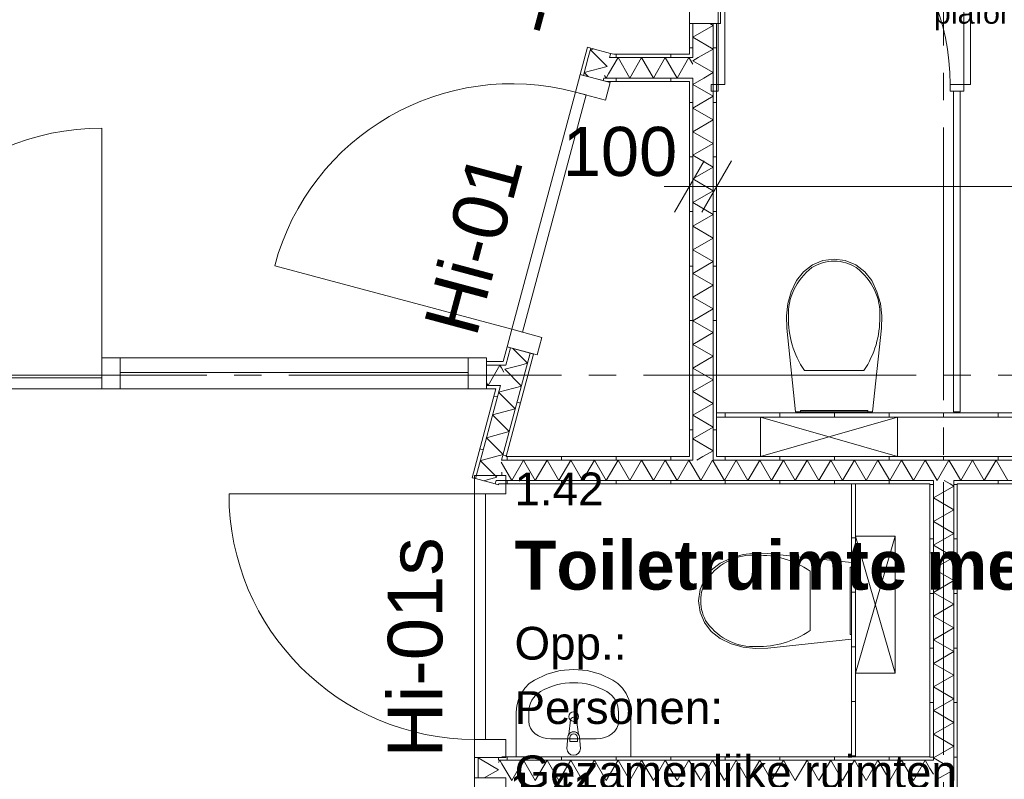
# Model space of a CAD drawing. Header units: millimetres. Extents: x 10 to 584, y 10 to 831.
# Tile 37 of 61: x 188 to 224, y 604 to 632. Entities that reach past the tile are written whole.
import ezdxf
from ezdxf.xclip import XClip

# ---------------------------------------------------------------- set-up
doc = ezdxf.new("R2010")
doc.units = ezdxf.units.MM
doc.header["$MEASUREMENT"] = 0
doc.header["$XCLIPFRAME"] = 0
doc.linetypes.add('B0204', pattern=[13, 10, -1, 1, -1])
for name, color, linetype in [('21 Buitenwanden', 7, 'Continuous'), ('22 NC Binnenwanden', 7, 'Continuous'), ('22 NC Binnenwanden Deuren', 7, 'Continuous'), ('22 NC Binnenwanden Deurlabels', 7, 'Continuous'), ('22 NC Binnenwanden Doorsnede-arcering', 7, 'Continuous'), ('22 NC Binnenwanden Laagscheidingslijnen', 7, 'Continuous'), ('74 Sanitair', 7, 'Continuous'), ('A Stramien', 7, 'Continuous'), ('Info Algemeen', 7, 'Continuous'), ('Maatvoering 1_ 50_100', 7, 'Continuous'), ('Z Ruimtefuncties', 7, 'Continuous')]:
    doc.layers.add(name, color=color, linetype=linetype)
doc.styles.add('GENERATED_STYLE_1', font='txt')
doc.styles.add('GENERATED_STYLE_3', font='txt')
pattern_1 = [(90, (78, 259.1879), (-2, 0), [])]
pattern_2 = [(180, (78, 259.1879), (0, 2), [])]
pattern_3 = [(1e-14, (78, 259.1879), (0, 2), [])]
pattern_4 = [(345, (78, 259.1879), (0.517638, 1.931852), [])]

# ---------------------------------------------------------------- blocks, each defined once
blk = doc.blocks.new('*X139')
at = {"layer": '22 NC Binnenwanden Doorsnede-arcering', "color": 7, "linetype": 'Continuous', "lineweight": 0}
blk.add_line((205.87, 615.852), (205.782, 616.005), dxfattribs=at)
blk = doc.blocks.new('*X141')
at = {"layer": '22 NC Binnenwanden Doorsnede-arcering', "color": 7, "linetype": 'Continuous', "lineweight": 0}
for p, q in [((206.172, 615.33), (206.605, 616.08)), ((207.038, 615.33), (206.605, 616.08)), ((207.038, 615.33), (207.471, 616.08)), ((207.904, 615.33), (207.471, 616.08)), ((207.904, 615.33), (208.337, 616.08)), ((208.77, 615.33), (208.337, 616.08)), ((208.77, 615.33), (209.203, 616.08)), ((209.636, 615.33), (209.203, 616.08)), ((209.636, 615.33), (210.069, 616.08)), ((210.502, 615.33), (210.069, 616.08)), ((210.502, 615.33), (210.935, 616.08)), ((211.368, 615.33), (210.935, 616.08)), ((211.368, 615.33), (211.801, 616.08)), ((212.234, 615.33), (211.801, 616.08)), ((212.234, 615.33), (212.667, 616.08)), ((212.808, 615.835), (212.667, 616.08)), ((206.172, 615.33), (205.87, 615.852))]:
    blk.add_line(p, q, dxfattribs=at)
blk = doc.blocks.new('*X142')
at = {"layer": '22 NC Binnenwanden Doorsnede-arcering', "color": 7, "linetype": 'Continuous', "lineweight": 0}
for p, q in [((213.1, 615.33), (213.533, 616.08)), ((213.558, 616.036), (213.533, 616.08)), ((213.1, 615.33), (212.808, 615.835))]:
    blk.add_line(p, q, dxfattribs=at)
blk = doc.blocks.new('*X143')
at = {"layer": '22 NC Binnenwanden Doorsnede-arcering', "color": 7, "linetype": 'Continuous', "lineweight": 0}
for p, q in [((213.966, 615.33), (213.558, 616.036)), ((213.966, 615.33), (214.399, 616.08)), ((214.832, 615.33), (214.399, 616.08)), ((214.832, 615.33), (215.265, 616.08)), ((215.698, 615.33), (215.265, 616.08)), ((215.698, 615.33), (216.131, 616.08)), ((216.564, 615.33), (216.131, 616.08)), ((216.564, 615.33), (216.997, 616.08)), ((217.43, 615.33), (216.997, 616.08)), ((217.43, 615.33), (217.863, 616.08)), ((218.296, 615.33), (217.863, 616.08)), ((218.296, 615.33), (218.729, 616.08)), ((219.162, 615.33), (218.729, 616.08)), ((219.162, 615.33), (219.595, 616.08)), ((220.028, 615.33), (219.595, 616.08)), ((220.028, 615.33), (220.461, 616.08)), ((220.894, 615.33), (220.461, 616.08)), ((220.894, 615.33), (221.327, 616.08)), ((221.625, 615.564), (221.327, 616.08))]:
    blk.add_line(p, q, dxfattribs=at)
blk = doc.blocks.new('*X144')
at = {"layer": '22 NC Binnenwanden Doorsnede-arcering', "color": 7, "linetype": 'Continuous', "lineweight": 0}
for p, q in [((221.76, 615.33), (222.193, 616.08)), ((222.375, 615.765), (222.193, 616.08)), ((221.76, 615.33), (221.625, 615.564))]:
    blk.add_line(p, q, dxfattribs=at)
blk = doc.blocks.new('*X145')
at = {"layer": '22 NC Binnenwanden Doorsnede-arcering', "color": 7, "linetype": 'Continuous', "lineweight": 0}
for p, q in [((222.626, 615.33), (223.059, 616.08)), ((223.492, 615.33), (223.059, 616.08)), ((223.492, 615.33), (223.925, 616.08)), ((224.358, 615.33), (223.925, 616.08)), ((222.626, 615.33), (222.375, 615.765))]:
    blk.add_line(p, q, dxfattribs=at)
blk = doc.blocks.new('*X153')
at = {"layer": '22 NC Binnenwanden Doorsnede-arcering', "color": 7, "linetype": 'Continuous', "lineweight": 0}
blk.add_line((221.625, 604.564), (221.5, 604.781), dxfattribs=at)
blk = doc.blocks.new('*X154')
at = {"layer": '22 NC Binnenwanden Doorsnede-arcering', "color": 7, "linetype": 'Continuous', "lineweight": 0}
for p in [(205.688, 604.992), (205.813, 604.951)]:
    blk.add_line(p, (205.739, 605.08), dxfattribs=at)
blk = doc.blocks.new('*X155')
at = {"layer": '22 NC Binnenwanden Doorsnede-arcering', "color": 7, "linetype": 'Continuous', "lineweight": 0}
for p, q in [((206.172, 604.33), (205.813, 604.951)), ((206.172, 604.33), (206.605, 605.08)), ((207.038, 604.33), (206.605, 605.08)), ((207.038, 604.33), (207.471, 605.08)), ((207.904, 604.33), (207.471, 605.08)), ((207.904, 604.33), (208.337, 605.08)), ((208.77, 604.33), (208.337, 605.08)), ((208.77, 604.33), (209.203, 605.08)), ((209.636, 604.33), (209.203, 605.08)), ((209.636, 604.33), (210.069, 605.08)), ((210.502, 604.33), (210.069, 605.08)), ((210.502, 604.33), (210.935, 605.08)), ((211.368, 604.33), (210.935, 605.08)), ((211.368, 604.33), (211.801, 605.08)), ((212.234, 604.33), (211.801, 605.08)), ((212.234, 604.33), (212.667, 605.08)), ((213.1, 604.33), (212.667, 605.08)), ((213.1, 604.33), (213.533, 605.08)), ((213.966, 604.33), (213.533, 605.08)), ((213.966, 604.33), (214.399, 605.08)), ((214.832, 604.33), (214.399, 605.08)), ((214.832, 604.33), (215.265, 605.08)), ((215.698, 604.33), (215.265, 605.08)), ((215.698, 604.33), (216.131, 605.08)), ((216.564, 604.33), (216.131, 605.08)), ((216.564, 604.33), (216.997, 605.08)), ((217.43, 604.33), (216.997, 605.08)), ((217.43, 604.33), (217.863, 605.08)), ((218.296, 604.33), (217.863, 605.08)), ((218.296, 604.33), (218.729, 605.08)), ((219.162, 604.33), (218.729, 605.08)), ((219.162, 604.33), (219.595, 605.08)), ((220.028, 604.33), (219.595, 605.08)), ((220.028, 604.33), (220.461, 605.08)), ((220.894, 604.33), (220.461, 605.08)), ((220.894, 604.33), (221.327, 605.08)), ((221.5, 604.781), (221.327, 605.08))]:
    blk.add_line(p, q, dxfattribs=at)
blk = doc.blocks.new('*X223')
at = {"layer": '22 NC Binnenwanden Doorsnede-arcering', "color": 7, "linetype": 'Continuous', "lineweight": 0}
blk.add_line((222.235, 615.205), (222.019, 615.33), dxfattribs=at)
blk = doc.blocks.new('*X227')
at = {"layer": '22 NC Binnenwanden Doorsnede-arcering', "color": 7, "linetype": 'Continuous', "lineweight": 0}
for q in [(221.773, 605.08), (221.678, 604.33)]:
    blk.add_line((222.375, 604.732), q, dxfattribs=at)
blk = doc.blocks.new('*X228')
at = {"layer": '22 NC Binnenwanden Doorsnede-arcering', "color": 7, "linetype": 'Continuous', "lineweight": 0}
for p, q in [((222.375, 615.124), (222.235, 615.205)), ((222.375, 615.124), (221.625, 614.691)), ((222.375, 614.258), (221.625, 614.691)), ((222.375, 614.258), (221.625, 613.825)), ((222.375, 613.392), (221.625, 613.825)), ((222.375, 613.392), (221.625, 612.959)), ((222.375, 612.526), (221.625, 612.959)), ((222.375, 612.526), (221.625, 612.093)), ((222.375, 611.66), (221.625, 612.093)), ((222.375, 611.66), (221.625, 611.227)), ((222.375, 610.794), (221.625, 611.227)), ((222.375, 610.794), (221.625, 610.361)), ((222.375, 609.928), (221.625, 610.361)), ((222.375, 609.928), (221.625, 609.495)), ((222.375, 609.062), (221.625, 609.495)), ((222.375, 609.062), (221.625, 608.629)), ((222.375, 608.196), (221.625, 608.629)), ((222.375, 608.196), (221.625, 607.763)), ((222.375, 607.33), (221.625, 607.763)), ((222.375, 607.33), (221.625, 606.897)), ((222.375, 606.464), (221.625, 606.897)), ((222.375, 606.464), (221.625, 606.031)), ((222.375, 605.598), (221.625, 606.031)), ((222.375, 605.598), (221.625, 605.165)), ((221.773, 605.08), (221.625, 605.165))]:
    blk.add_line(p, q, dxfattribs=at)
blk = doc.blocks.new('*X253')
at = {"layer": '22 NC Binnenwanden Doorsnede-arcering', "color": 7, "linetype": 'Continuous', "lineweight": 0}
blk.add_line((212.963, 616.08), (213.18, 616.205), dxfattribs=at)
blk = doc.blocks.new('*X254')
at = {"layer": '22 NC Binnenwanden Doorsnede-arcering', "color": 7, "linetype": 'Continuous', "lineweight": 0}
for p, q in [((212.808, 631.579), (213.558, 632.012)), ((213.435, 632.083), (213.558, 632.012)), ((212.808, 631.579), (213.558, 631.146)), ((213.011, 630.83), (213.558, 631.146))]:
    blk.add_line(p, q, dxfattribs=at)
blk = doc.blocks.new('*X256')
at = {"layer": '22 NC Binnenwanden Doorsnede-arcering', "color": 7, "linetype": 'Continuous', "lineweight": 0}
for p, q in [((212.808, 630.713), (213.011, 630.83)), ((212.808, 630.713), (213.558, 630.28)), ((213.212, 630.08), (213.558, 630.28))]:
    blk.add_line(p, q, dxfattribs=at)
blk = doc.blocks.new('*X257')
at = {"layer": '22 NC Binnenwanden Doorsnede-arcering', "color": 7, "linetype": 'Continuous', "lineweight": 0}
for p, q in [((212.808, 629.847), (213.212, 630.08)), ((212.808, 629.847), (213.558, 629.414)), ((212.808, 628.981), (213.558, 629.414)), ((212.808, 628.981), (213.558, 628.548)), ((212.808, 628.115), (213.558, 628.548)), ((212.808, 628.115), (213.558, 627.682)), ((212.808, 627.249), (213.558, 627.682)), ((212.808, 627.249), (213.558, 626.816)), ((212.808, 626.383), (213.558, 626.816)), ((212.808, 626.383), (213.558, 625.95)), ((212.808, 625.517), (213.558, 625.95)), ((212.808, 625.517), (213.558, 625.084)), ((212.808, 624.651), (213.558, 625.084)), ((212.808, 624.651), (213.558, 624.218)), ((212.808, 623.785), (213.558, 624.218)), ((212.808, 623.785), (213.558, 623.352)), ((212.808, 622.919), (213.558, 623.352)), ((212.808, 622.919), (213.558, 622.486)), ((212.808, 622.053), (213.558, 622.486)), ((212.808, 622.053), (213.558, 621.62)), ((212.808, 621.187), (213.558, 621.62)), ((212.808, 621.187), (213.558, 620.754)), ((212.808, 620.32), (213.558, 620.754)), ((212.808, 620.32), (213.558, 619.887)), ((212.808, 619.454), (213.558, 619.887)), ((212.808, 619.454), (213.558, 619.021)), ((212.808, 618.588), (213.558, 619.021)), ((212.808, 618.588), (213.558, 618.155)), ((212.808, 617.722), (213.558, 618.155)), ((212.808, 617.722), (213.558, 617.289)), ((212.808, 616.856), (213.558, 617.289)), ((212.808, 616.856), (213.558, 616.423)), ((213.18, 616.205), (213.558, 616.423))]:
    blk.add_line(p, q, dxfattribs=at)
blk = doc.blocks.new('*X258')
at = {"layer": '22 NC Binnenwanden Doorsnede-arcering', "color": 7, "linetype": 'Continuous', "lineweight": 0}
blk.add_line((212.808, 630.585), (212.683, 630.802), dxfattribs=at)
blk = doc.blocks.new('*X259')
at = {"layer": '22 NC Binnenwanden Doorsnede-arcering', "color": 7, "linetype": 'Continuous', "lineweight": 0}
for q in [(209.579, 630.178), (209.723, 630.231)]:
    blk.add_line((209.636, 630.08), q, dxfattribs=at)
blk = doc.blocks.new('*X260')
at = {"layer": '22 NC Binnenwanden Doorsnede-arcering', "color": 7, "linetype": 'Continuous', "lineweight": 0}
for p, q in [((209.723, 630.231), (210.069, 630.83)), ((210.502, 630.08), (210.069, 630.83)), ((210.502, 630.08), (210.935, 630.83)), ((211.368, 630.08), (210.935, 630.83)), ((211.368, 630.08), (211.801, 630.83)), ((212.234, 630.08), (211.801, 630.83)), ((212.234, 630.08), (212.667, 630.83)), ((212.683, 630.802), (212.667, 630.83))]:
    blk.add_line(p, q, dxfattribs=at)
blk = doc.blocks.new('*X300')
at = {"layer": '22 NC Binnenwanden Doorsnede-arcering', "color": 7, "linetype": 'Continuous', "lineweight": 0}
for q in [(209.183, 631.152), (209.342, 630.83)]:
    blk.add_line((209.055, 631.117), q, dxfattribs=at)
blk = doc.blocks.new('*X302')
at = {"layer": '22 NC Binnenwanden Doorsnede-arcering', "color": 7, "linetype": 'Continuous', "lineweight": 0}
for p, q in [((209.342, 630.83), (209.667, 630.505)), ((208.831, 630.281), (209.667, 630.505)), ((208.831, 630.281), (208.976, 630.135))]:
    blk.add_line(p, q, dxfattribs=at)
blk = doc.blocks.new('*X303')
at = {"layer": '22 NC Binnenwanden Doorsnede-arcering', "color": 7, "linetype": 'Continuous', "lineweight": 0}
for p in [(206.212, 620.171), (206.503, 619.563)]:
    blk.add_line(p, (206.753, 619.63), dxfattribs=at)
blk = doc.blocks.new('*X305')
at = {"layer": '22 NC Binnenwanden Doorsnede-arcering', "color": 7, "linetype": 'Continuous', "lineweight": 0}
for q in [(206.503, 619.563), (206.51, 618.813)]:
    blk.add_line((205.917, 619.406), q, dxfattribs=at)
blk = doc.blocks.new('*X306')
at = {"layer": '22 NC Binnenwanden Doorsnede-arcering', "color": 7, "linetype": 'Continuous', "lineweight": 0}
for p, q in [((206.51, 618.813), (206.529, 618.794)), ((205.693, 618.569), (206.529, 618.794)), ((205.693, 618.569), (206.305, 617.957)), ((205.468, 617.733), (206.305, 617.957)), ((205.468, 617.733), (206.081, 617.121)), ((205.244, 616.896), (206.081, 617.121)), ((205.244, 616.896), (205.857, 616.284)), ((205.095, 616.08), (205.857, 616.284))]:
    blk.add_line(p, q, dxfattribs=at)
blk = doc.blocks.new('*X307')
at = {"layer": '22 NC Binnenwanden Doorsnede-arcering', "color": 7, "linetype": 'Continuous', "lineweight": 0}
for p, q in [((205.02, 616.06), (205.095, 616.08)), ((205.02, 616.06), (205.633, 615.447)), ((205.194, 615.33), (205.633, 615.447))]:
    blk.add_line(p, q, dxfattribs=at)
blk = doc.blocks.new('*X308')
at = {"layer": '22 NC Binnenwanden Doorsnede-arcering', "color": 7, "linetype": 'Continuous', "lineweight": 0}
blk.add_line((205.147, 615.317), (205.194, 615.33), dxfattribs=at)
blk = doc.blocks.new('*X316')
at = {"layer": '22 NC Binnenwanden Doorsnede-arcering', "color": 7, "linetype": 'Continuous', "lineweight": 0}
blk.add_line((205.889, 619.303), (205.801, 619.456), dxfattribs=at)
blk = doc.blocks.new('*X318')
at = {"layer": '22 NC Binnenwanden Doorsnede-arcering', "color": 7, "linetype": 'Continuous', "lineweight": 0}
for p, q in [((205.306, 618.813), (205.739, 619.563)), ((205.801, 619.456), (205.739, 619.563)), ((205.306, 618.813), (205.25, 618.909))]:
    blk.add_line(p, q, dxfattribs=at)
blk = doc.blocks.new('*X391')
at = {"layer": '22 NC Binnenwanden Doorsnede-arcering', "color": 7, "linetype": 'Continuous', "lineweight": 0}
for q in [(205.086, 605.08), (205.161, 604.428)]:
    blk.add_line((205.688, 604.732), q, dxfattribs=at)
blk = doc.blocks.new('*X392')
at = {"layer": '22 NC Binnenwanden Doorsnede-arcering', "color": 7, "linetype": 'Continuous', "lineweight": 0}
for p in [(204.954, 605.174), (205.086, 605.08)]:
    blk.add_line(p, (204.938, 605.165), dxfattribs=at)
blk = doc.blocks.new('Drawing_2_2', base_point=(78, 259.188))
at = {"layer": '22 NC Binnenwanden Doorsnede-arcering', "linetype": 'Continuous', "lineweight": 0, "true_color": 0x000000}
h = blk.add_hatch(dxfattribs=at)
h.set_pattern_fill('930_Lijnen_vert_200_0002', color=18, style=0, pattern_type=2)
h.set_pattern_definition(pattern_3)
h.paths.add_polyline_path([(212.683, 630.955), (212.808, 630.955), (212.808, 632.083), (212.683, 632.083)])
h = blk.add_hatch(dxfattribs=at)
h.set_pattern_fill('930_Lijnen_vert_200_0002', color=18, style=0, pattern_type=2)
h.set_pattern_definition(pattern_3)
h.paths.add_polyline_path([(213.558, 632.083), (213.558, 616.205), (213.683, 616.205), (213.683, 632.083)])
h = blk.add_hatch(dxfattribs=at)
h.set_pattern_fill('930_Lijnen_vert_200_0002', color=18, style=0, pattern_type=2)
h.set_pattern_definition(pattern_4)
h.paths.add_polyline_path([(208.951, 631.214), (208.683, 630.214), (208.804, 630.181), (209.072, 631.181)])
h = blk.add_hatch(dxfattribs=at)
h.set_pattern_fill('930_Lijnen_vert_200_0002', color=18, style=0, pattern_type=2)
h.set_pattern_definition(pattern_4)
h.paths.add_polyline_path([(209.884, 630.83), (209.917, 630.955), (209.788, 630.955), (209.754, 630.83)])
h = blk.add_hatch(dxfattribs=at)
h.set_pattern_fill('930_Lijnen_vert_200_0002', color=18, style=0, pattern_type=2)
h.set_pattern_definition(pattern_4)
h.paths.add_polyline_path([(209.796, 630.987), (209.788, 630.955), (209.917, 630.955)])
h = blk.add_hatch(dxfattribs=at)
h.set_pattern_fill('930_Lijnen_vert_200_0002', color=18, style=0, pattern_type=2)
h.set_pattern_definition(pattern_1)
h.paths.add_polyline_path([(209.884, 630.83), (212.683, 630.83), (212.683, 630.955), (209.917, 630.955)])
h = blk.add_hatch(dxfattribs=at)
h.set_pattern_fill('930_Lijnen_vert_200_0002', color=18, style=0, pattern_type=2)
h.set_pattern_definition(pattern_3)
h.paths.add_polyline_path([(212.808, 630.83), (212.808, 630.955), (212.683, 630.955), (212.683, 630.83)])
h = blk.add_hatch(dxfattribs=at)
h.set_pattern_fill('930_Lijnen_vert_200_0002', color=18, style=0, pattern_type=2)
h.set_pattern_definition(pattern_4)
h.paths.add_polyline_path([(209.553, 630.08), (209.528, 629.987), (209.649, 629.955), (209.683, 630.08)])
h = blk.add_hatch(dxfattribs=at)
h.set_pattern_fill('930_Lijnen_vert_200_0002', color=18, style=0, pattern_type=2)
h.set_pattern_definition(pattern_1)
h.paths.add_polyline_path([(209.649, 629.955), (212.683, 629.955), (212.683, 630.08), (209.683, 630.08)])
h = blk.add_hatch(dxfattribs=at)
h.set_pattern_fill('930_Lijnen_vert_200_0002', color=18, style=0, pattern_type=2)
h.set_pattern_definition(pattern_3)
h.paths.add_polyline_path([(212.808, 629.955), (212.808, 630.08), (212.683, 630.08), (212.683, 629.955)])
h = blk.add_hatch(dxfattribs=at)
h.set_pattern_fill('930_Lijnen_vert_200_0002', color=18, style=0, pattern_type=2)
h.set_pattern_definition(pattern_3)
h.paths.add_polyline_path([(212.683, 629.955), (212.683, 616.205), (212.808, 616.205), (212.808, 629.955)])
h = blk.add_hatch(dxfattribs=at)
h.set_pattern_fill('930_Lijnen_vert_200_0002', color=18, style=0, pattern_type=2)
h.set_pattern_definition(pattern_4)
h.paths.add_polyline_path([(205.835, 616.205), (205.965, 616.205), (206.973, 619.967), (206.852, 620)])
h = blk.add_hatch(dxfattribs=at)
h.set_pattern_fill('930_Lijnen_vert_200_0002', color=18, style=0, pattern_type=2)
h.set_pattern_definition(pattern_4)
h.paths.add_polyline_path([(206.007, 620.226), (205.863, 619.688), (205.992, 619.688), (206.128, 620.194)])
h = blk.add_hatch(dxfattribs=at)
h.set_pattern_fill('930_Lijnen_vert_200_0002', color=18, style=0, pattern_type=2)
h.set_pattern_definition(pattern_1)
h.paths.add_polyline_path([(205.25, 619.688), (205.25, 619.563), (205.829, 619.563), (205.863, 619.688)])
h = blk.add_hatch(dxfattribs=at)
h.set_pattern_fill('930_Lijnen_vert_200_0002', color=18, style=0, pattern_type=2)
h.set_pattern_definition(pattern_4)
h.paths.add_polyline_path([(205.959, 619.563), (205.992, 619.688), (205.863, 619.688), (205.829, 619.563)])
h = blk.add_hatch(dxfattribs=at)
h.set_pattern_fill('930_Lijnen_vert_200_0002', color=18, style=0, pattern_type=2)
h.set_pattern_definition(pattern_1)
h.paths.add_polyline_path([(205.628, 618.813), (205.25, 618.813), (205.25, 618.688), (205.595, 618.688)])
h = blk.add_hatch(dxfattribs=at)
h.set_pattern_fill('930_Lijnen_vert_200_0002', color=18, style=0, pattern_type=2)
h.set_pattern_definition(pattern_4)
h.paths.add_polyline_path([(205.724, 618.688), (205.758, 618.813), (205.628, 618.813), (205.595, 618.688)])
h = blk.add_hatch(dxfattribs=at)
h.set_pattern_fill('930_Lijnen_vert_200_0002', color=18, style=0, pattern_type=2)
h.set_pattern_definition(pattern_4)
h.paths.add_polyline_path([(205.595, 618.688), (204.722, 615.431), (204.843, 615.399), (205.724, 618.688)])
h = blk.add_hatch(dxfattribs=at)
h.set_pattern_fill('930_Lijnen_vert_200_0002', color=18, style=0, pattern_type=2)
h.set_pattern_definition(pattern_1)
h.paths.add_polyline_path([(258.488, 617.805), (213.683, 617.805), (213.683, 617.655), (258.488, 617.655)])
h = blk.add_hatch(dxfattribs=at)
h.set_pattern_fill('930_Lijnen_vert_200_0002', color=18, style=0, pattern_type=2)
h.set_pattern_definition(pattern_4)
h.paths.add_polyline_path([(205.931, 616.08), (205.965, 616.205), (205.835, 616.205), (205.802, 616.08)])
h = blk.add_hatch(dxfattribs=at)
h.set_pattern_fill('930_Lijnen_vert_200_0002', color=18, style=0, pattern_type=2)
h.set_pattern_definition(pattern_1)
h.paths.add_polyline_path([(212.683, 616.205), (205.965, 616.205), (205.931, 616.08), (212.683, 616.08)])
h = blk.add_hatch(dxfattribs=at)
h.set_pattern_fill('930_Lijnen_vert_200_0002', color=18, style=0, pattern_type=2)
h.set_pattern_definition(pattern_1)
h.paths.add_polyline_path([(212.808, 616.205), (212.683, 616.205), (212.683, 616.08), (212.808, 616.08)])
h = blk.add_hatch(dxfattribs=at)
h.set_pattern_fill('930_Lijnen_vert_200_0002', color=18, style=0, pattern_type=2)
h.set_pattern_definition(pattern_1)
h.paths.add_polyline_path([(213.683, 616.205), (213.558, 616.205), (213.558, 616.08), (213.683, 616.08)])
h = blk.add_hatch(dxfattribs=at)
h.set_pattern_fill('930_Lijnen_vert_200_0002', color=18, style=0, pattern_type=2)
h.set_pattern_definition(pattern_1)
h.paths.add_polyline_path([(213.683, 616.08), (258.488, 616.08), (258.488, 616.205), (213.683, 616.205)])
h = blk.add_hatch(dxfattribs=at)
h.set_pattern_fill('930_Lijnen_vert_200_0002', color=18, style=0, pattern_type=2)
h.set_pattern_definition(pattern_2)
h.paths.add_polyline_path([(205.78, 615.514), (205.813, 615.514), (205.813, 615.639)])
h = blk.add_hatch(dxfattribs=at)
h.set_pattern_fill('930_Lijnen_vert_200_0002', color=18, style=0, pattern_type=2)
h.set_pattern_definition(pattern_4)
h.paths.add_polyline_path([(205.568, 615.205), (205.697, 615.205), (205.73, 615.33), (205.601, 615.33)])
h = blk.add_hatch(dxfattribs=at)
h.set_pattern_fill('930_Lijnen_vert_200_0002', color=18, style=0, pattern_type=2)
h.set_pattern_definition(pattern_4)
h.paths.add_polyline_path([(205.688, 615.173), (205.697, 615.205)])
h = blk.add_hatch(dxfattribs=at)
h.set_pattern_fill('930_Lijnen_vert_200_0002', color=18, style=0, pattern_type=2)
h.set_pattern_definition(pattern_1)
h.paths.add_polyline_path([(221.5, 615.33), (205.73, 615.33), (205.697, 615.205), (221.5, 615.205)])
h = blk.add_hatch(dxfattribs=at)
h.set_pattern_fill('930_Lijnen_vert_200_0002', color=18, style=0, pattern_type=2)
h.set_pattern_definition([(180.01794, (78, 259.1879), (-0.000626, 2), [])])
h.paths.add_polyline_path([(218.624, 605.205), (218.774, 605.205), (218.771, 615.204), (218.621, 615.204)])
h = blk.add_hatch(dxfattribs=at)
h.set_pattern_fill('930_Lijnen_vert_200_0002', color=18, style=0, pattern_type=2)
h.set_pattern_definition(pattern_1)
h.paths.add_polyline_path([(221.625, 615.33), (221.5, 615.33), (221.5, 615.205), (221.625, 615.205)])
h = blk.add_hatch(dxfattribs=at)
h.set_pattern_fill('930_Lijnen_vert_200_0002', color=18, style=0, pattern_type=2)
h.set_pattern_definition(pattern_2)
h.paths.add_polyline_path([(221.625, 605.205), (221.625, 615.205), (221.5, 615.205), (221.5, 605.205)])
h = blk.add_hatch(dxfattribs=at)
h.set_pattern_fill('930_Lijnen_vert_200_0002', color=18, style=0, pattern_type=2)
h.set_pattern_definition(pattern_1)
h.paths.add_polyline_path([(222.5, 615.33), (222.375, 615.33), (222.375, 615.205), (222.5, 615.205)])
h = blk.add_hatch(dxfattribs=at)
h.set_pattern_fill('930_Lijnen_vert_200_0002', color=18, style=0, pattern_type=2)
h.set_pattern_definition(pattern_2)
h.paths.add_polyline_path([(222.5, 578.705), (222.5, 615.205), (222.375, 615.205), (222.375, 578.705)])
h = blk.add_hatch(dxfattribs=at)
h.set_pattern_fill('930_Lijnen_vert_200_0002', color=18, style=0, pattern_type=2)
h.set_pattern_definition(pattern_1)
h.paths.add_polyline_path([(222.5, 615.205), (258.488, 615.205), (258.488, 615.33), (222.5, 615.33)])
h = blk.add_hatch(dxfattribs=at)
h.set_pattern_fill('930_Lijnen_vert_200_0002', color=18, style=0, pattern_type=2)
h.set_pattern_definition(pattern_2)
h.paths.add_polyline_path([(204.938, 605.174), (204.813, 605.174), (204.813, 604.428), (204.938, 604.428)])
h = blk.add_hatch(dxfattribs=at)
h.set_pattern_fill('930_Lijnen_vert_200_0002', color=18, style=0, pattern_type=2)
h.set_pattern_definition(pattern_2)
h.paths.add_polyline_path([(205.813, 605.174), (205.688, 605.174), (205.688, 605.08), (205.813, 605.08)])
h = blk.add_hatch(dxfattribs=at)
h.set_pattern_fill('930_Lijnen_vert_200_0002', color=18, style=0, pattern_type=2)
h.set_pattern_definition(pattern_1)
h.paths.add_polyline_path([(205.813, 605.08), (221.5, 605.08), (221.5, 605.205), (205.813, 605.205)])
h = blk.add_hatch(dxfattribs=at)
h.set_pattern_fill('930_Lijnen_vert_200_0002', color=18, style=0, pattern_type=2)
h.set_pattern_definition(pattern_2)
h.paths.add_polyline_path([(221.5, 605.205), (221.5, 605.08), (221.625, 605.08), (221.625, 605.205)])
at = {"layer": '22 NC Binnenwanden', "color": 1, "linetype": 'Continuous', "lineweight": 0}
for p, q in [((212.683, 632.083), (212.808, 632.083)), ((212.808, 632.083), (213.558, 632.083)), ((213.558, 632.083), (213.683, 632.083)), ((208.951, 631.214), (209.072, 631.181)), ((209.072, 631.181), (209.796, 630.987)), ((209.796, 630.987), (209.917, 630.955)), ((208.683, 630.214), (208.804, 630.181)), ((208.804, 630.181), (209.528, 629.987)), ((209.528, 629.987), (209.649, 629.955)), ((206.007, 620.226), (206.128, 620.194)), ((206.128, 620.194), (206.852, 620)), ((206.852, 620), (206.973, 619.967)), ((205.25, 619.563), (205.25, 619.688)), ((205.25, 618.813), (205.25, 619.563)), ((205.25, 618.688), (205.25, 618.813)), ((204.722, 615.431), (204.843, 615.399)), ((204.813, 615.514), (204.938, 615.514)), ((204.843, 615.399), (205.568, 615.205)), ((204.938, 615.514), (205.688, 615.514)), ((205.568, 615.205), (205.688, 615.173)), ((205.688, 615.514), (205.813, 615.514)), ((204.813, 605.174), (204.938, 605.174)), ((204.938, 605.174), (205.688, 605.174)), ((205.688, 605.174), (205.813, 605.174)), ((204.813, 604.428), (204.938, 604.428)), ((204.938, 604.428), (205.688, 604.428)), ((205.688, 604.428), (205.813, 604.428))]:
    blk.add_line(p, q, dxfattribs=at)
at = {"layer": '22 NC Binnenwanden', "color": 9, "linetype": 'Continuous', "lineweight": 0}
blk.add_line((218.774, 605.205), (218.624, 605.205), dxfattribs=at)
at = {"layer": '22 NC Binnenwanden', "color": 1, "linetype": 'Continuous', "lineweight": 0, "flags": 128}
for points in [[(212.683, 632.083), (212.683, 630.955)], [(213.683, 616.205), (213.683, 632.083)], [(208.951, 631.214), (208.683, 630.214)], [(212.683, 630.955), (209.917, 630.955)], [(209.649, 629.955), (212.683, 629.955)], [(212.683, 629.955), (212.683, 616.205)], [(206.007, 620.226), (205.863, 619.688)], [(205.965, 616.205), (206.973, 619.967)], [(205.863, 619.688), (205.25, 619.688)], [(205.595, 618.688), (204.722, 615.431)], [(205.25, 618.688), (205.595, 618.688)], [(213.683, 617.655), (213.683, 617.805)], [(212.683, 616.205), (205.965, 616.205)], [(258.488, 616.205), (213.683, 616.205)], [(205.813, 615.514), (205.813, 615.639)], [(205.697, 615.205), (221.5, 615.205)], [(218.771, 615.204), (218.621, 615.204)], [(221.5, 615.205), (221.5, 605.205)], [(222.5, 615.205), (258.488, 615.205)], [(222.5, 578.705), (222.5, 615.205)], [(204.813, 605.174), (204.813, 604.428)], [(221.5, 605.205), (205.813, 605.205)]]:
    blk.add_lwpolyline(points, dxfattribs=at)
at = {"layer": '22 NC Binnenwanden', "color": 9, "linetype": 'Continuous', "lineweight": 0, "flags": 128}
for points in [[(258.488, 617.805), (213.683, 617.805)], [(213.683, 617.655), (258.488, 617.655)], [(218.621, 615.204), (218.624, 605.205)], [(218.774, 605.205), (218.771, 615.204)]]:
    blk.add_lwpolyline(points, dxfattribs=at)
at = {"layer": '22 NC Binnenwanden Deuren', "color": 1, "linetype": 'Continuous', "lineweight": 0}
for p, q in [((212.683, 632.083), (212.683, 632.753)), ((213.823, 632.753), (213.823, 632.083)), ((213.823, 632.083), (212.683, 632.083)), ((212.683, 632.083), (212.808, 632.083)), ((212.683, 632.083), (212.808, 632.083)), ((212.808, 632.083), (213.558, 632.083)), ((212.808, 632.083), (213.558, 632.083)), ((213.558, 632.083), (213.683, 632.083)), ((213.558, 632.083), (213.683, 632.083)), ((208.951, 631.214), (209.072, 631.181)), ((209.072, 631.181), (209.796, 630.987)), ((209.796, 630.987), (209.917, 630.955)), ((208.51, 629.567), (208.683, 630.214)), ((208.683, 630.214), (209.784, 629.919)), ((208.683, 630.214), (208.804, 630.181)), ((208.683, 630.214), (208.804, 630.181)), ((208.804, 630.181), (209.528, 629.987)), ((208.804, 630.181), (209.528, 629.987)), ((209.528, 629.987), (209.649, 629.955)), ((209.528, 629.987), (209.649, 629.955)), ((209.784, 629.919), (209.611, 629.271)), ((208.51, 629.567), (206.18, 620.873)), ((206.567, 620.77), (208.896, 629.463)), ((209.611, 629.271), (208.51, 629.567)), ((208.896, 629.463), (208.51, 629.567)), ((191.155, 619.088), (191.155, 628.243)), ((206.18, 620.873), (197.487, 623.203)), ((206.007, 620.226), (206.18, 620.873)), ((206.18, 620.873), (207.282, 620.578)), ((206.18, 620.873), (206.567, 620.77)), ((207.282, 620.578), (207.108, 619.931)), ((207.108, 619.931), (206.007, 620.226)), ((206.007, 620.226), (206.128, 620.194)), ((206.007, 620.226), (206.128, 620.194)), ((206.128, 620.194), (206.852, 620)), ((206.128, 620.194), (206.852, 620)), ((206.852, 620), (206.973, 619.967)), ((206.852, 620), (206.973, 619.967)), ((191.825, 619.828), (191.155, 619.828)), ((191.155, 619.828), (191.155, 618.688)), ((191.825, 618.688), (191.825, 619.828)), ((205.25, 619.828), (204.58, 619.828)), ((204.58, 619.828), (204.58, 618.688)), ((205.25, 618.688), (205.25, 619.828)), ((205.25, 619.563), (205.25, 619.688)), ((205.25, 619.563), (205.25, 619.688)), ((205.25, 618.813), (205.25, 619.563)), ((205.25, 618.813), (205.25, 619.563)), ((204.58, 619.288), (191.825, 619.288)), ((182, 619.088), (191.155, 619.088)), ((191.155, 618.688), (191.155, 619.088)), ((191.155, 619.088), (191.155, 618.688)), ((205.25, 618.688), (205.25, 618.813)), ((205.25, 618.688), (205.25, 618.813)), ((191.155, 618.688), (182, 618.688)), ((191.155, 618.688), (191.825, 618.688)), ((191.825, 618.688), (204.58, 618.688)), ((204.58, 618.688), (205.25, 618.688)), ((204.722, 615.431), (204.843, 615.399)), ((204.813, 615.514), (204.813, 614.844)), ((205.953, 615.514), (204.813, 615.514)), ((204.813, 615.514), (204.938, 615.514)), ((204.813, 615.514), (204.938, 615.514)), ((204.843, 615.399), (205.568, 615.205)), ((204.938, 615.514), (205.688, 615.514)), ((204.938, 615.514), (205.688, 615.514)), ((205.568, 615.205), (205.688, 615.173)), ((205.688, 615.514), (205.813, 615.514)), ((205.688, 615.514), (205.813, 615.514)), ((205.953, 614.844), (205.953, 615.514)), ((204.813, 614.844), (195.813, 614.844)), ((204.813, 614.844), (205.953, 614.844)), ((204.813, 605.844), (204.813, 614.844)), ((204.813, 614.844), (205.213, 614.844)), ((205.213, 614.844), (205.213, 605.844)), ((205.953, 605.844), (204.813, 605.844)), ((204.813, 605.844), (204.813, 605.174)), ((205.213, 605.844), (204.813, 605.844)), ((205.953, 605.174), (205.953, 605.844)), ((204.813, 605.174), (205.953, 605.174)), ((204.813, 605.174), (204.938, 605.174)), ((204.813, 605.174), (204.938, 605.174)), ((204.938, 605.174), (205.688, 605.174)), ((204.938, 605.174), (205.688, 605.174)), ((205.688, 605.174), (205.813, 605.174)), ((205.688, 605.174), (205.813, 605.174)), ((204.813, 603.758), (204.813, 604.428)), ((204.813, 604.428), (205.953, 604.428)), ((204.813, 604.428), (204.938, 604.428)), ((204.813, 604.428), (204.938, 604.428)), ((204.938, 604.428), (205.688, 604.428)), ((204.938, 604.428), (205.688, 604.428)), ((205.688, 604.428), (205.813, 604.428)), ((205.688, 604.428), (205.813, 604.428)), ((205.953, 604.428), (205.953, 603.758))]:
    blk.add_line(p, q, dxfattribs=at)
at = {"layer": '22 NC Binnenwanden Deuren', "color": 1, "linetype": 'Continuous', "lineweight": 0, "flags": 128}
blk.add_lwpolyline([(191.825, 619.828), (204.58, 619.828), (204.58, 618.688), (191.825, 618.688)], close=True, dxfattribs=at)
at = {"layer": '22 NC Binnenwanden Deuren', "color": 1, "linetype": 'Continuous', "lineweight": 0}
for centre, radius, start, end in [((206.18, 620.873), 9, 75, 165), ((191.155, 619.088), 9.155, 90, 180), ((204.813, 614.844), 9, 180, 270)]:
    blk.add_arc(centre, radius, start, end, dxfattribs=at)
at = {"layer": '22 NC Binnenwanden Laagscheidingslijnen', "color": 9, "linetype": 'Continuous', "lineweight": 0}
for p, q in [((212.808, 632.083), (212.808, 630.83)), ((213.558, 632.083), (213.558, 616.205)), ((209.072, 631.181), (208.978, 630.83)), ((208.978, 630.83), (208.804, 630.181)), ((209.788, 630.955), (209.754, 630.83)), ((209.884, 630.83), (209.754, 630.83)), ((209.884, 630.83), (209.754, 630.83)), ((209.796, 630.987), (209.788, 630.955)), ((209.884, 630.83), (212.683, 630.83)), ((212.808, 630.83), (212.683, 630.83)), ((212.808, 630.83), (212.683, 630.83)), ((209.553, 630.08), (209.528, 629.987)), ((209.553, 630.08), (209.683, 630.08)), ((209.553, 630.08), (209.683, 630.08)), ((209.683, 630.08), (212.683, 630.08)), ((212.683, 630.08), (212.808, 630.08)), ((212.683, 630.08), (212.808, 630.08)), ((212.808, 630.08), (212.808, 616.205)), ((206.852, 620), (205.835, 616.205)), ((206.128, 620.194), (205.959, 619.563)), ((205.25, 619.563), (205.829, 619.563)), ((205.959, 619.563), (205.829, 619.563)), ((205.959, 619.563), (205.829, 619.563)), ((205.758, 618.813), (205.026, 616.08)), ((205.25, 618.813), (205.628, 618.813)), ((205.628, 618.813), (205.758, 618.813)), ((205.628, 618.813), (205.758, 618.813)), ((205.026, 616.08), (204.843, 615.399)), ((205.835, 616.205), (205.802, 616.08)), ((205.931, 616.08), (205.802, 616.08)), ((205.931, 616.08), (205.802, 616.08)), ((205.931, 616.08), (212.683, 616.08)), ((212.683, 616.08), (212.808, 616.08)), ((212.808, 616.205), (212.808, 616.08)), ((212.808, 616.205), (212.808, 616.08)), ((213.558, 616.08), (213.558, 616.205)), ((213.558, 616.08), (213.558, 616.205)), ((213.558, 616.08), (213.683, 616.08)), ((213.683, 616.08), (258.488, 616.08)), ((205.601, 615.33), (205.568, 615.205)), ((205.601, 615.33), (205.73, 615.33)), ((205.601, 615.33), (205.73, 615.33)), ((205.688, 615.173), (205.688, 615.205)), ((205.688, 615.173), (205.688, 615.205)), ((205.73, 615.33), (212.808, 615.33)), ((212.808, 615.33), (213.558, 615.33)), ((213.558, 615.33), (221.625, 615.33)), ((221.625, 615.33), (221.625, 615.205)), ((221.625, 615.33), (221.625, 615.205)), ((221.625, 605.205), (221.625, 615.205)), ((222.375, 615.205), (222.375, 615.33)), ((222.375, 615.33), (258.488, 615.33)), ((222.375, 615.205), (222.375, 615.33)), ((222.375, 605.08), (222.375, 615.205)), ((204.938, 604.428), (204.938, 605.174)), ((205.688, 605.08), (205.688, 605.174)), ((221.625, 605.08), (221.625, 605.205)), ((205.813, 605.08), (205.688, 605.08)), ((205.813, 605.08), (205.688, 605.08)), ((205.813, 605.08), (221.5, 605.08)), ((221.625, 605.08), (221.5, 605.08)), ((221.625, 605.08), (221.5, 605.08)), ((222.375, 604.33), (222.375, 605.08))]:
    blk.add_line(p, q, dxfattribs=at)
at = {"layer": '74 Sanitair', "color": 1, "linetype": 'Continuous', "lineweight": 0}
for p, q in [((222.238, 629.595), (222.238, 629.845)), ((222.238, 629.845), (222.488, 629.845)), ((222.488, 629.845), (222.738, 629.845)), ((222.738, 629.845), (222.738, 629.595)), ((222.488, 629.595), (222.238, 629.595)), ((222.738, 629.595), (222.488, 629.595)), ((217.988, 619.359), (216.898, 619.359)), ((219.077, 619.359), (217.988, 619.359)), ((215.293, 616.205), (220.308, 617.655)), ((215.293, 617.655), (220.308, 616.205)), ((220.222, 608.271), (218.772, 613.286)), ((218.772, 608.271), (220.222, 613.286)), ((217.109, 612.009), (217.109, 610.92)), ((217.109, 610.92), (217.109, 609.83)), ((206.799, 606.508), (206.799, 606.834)), ((210.086, 606.508), (210.086, 606.834)), ((209.274, 605.861), (207.611, 605.861)), ((208.306, 605.909), (208.306, 605.76)), ((208.578, 605.76), (208.578, 605.909)), ((208.306, 605.76), (208.578, 605.76))]:
    blk.add_line(p, q, dxfattribs=at)
at = {"layer": '74 Sanitair', "color": 2, "linetype": 'Continuous', "lineweight": 0, "flags": 128}
for points in [[(213.738, 629.845), (213.738, 638.345), (213.988, 638.345), (213.988, 629.845)], [(222.738, 629.845), (222.738, 638.345), (222.988, 638.345), (222.988, 629.845)]]:
    blk.add_lwpolyline(points, close=True, dxfattribs=at)
at = {"layer": '74 Sanitair', "color": 1, "linetype": 'Continuous', "lineweight": 0, "flags": 128}
for points in [[(213.738, 629.845), (213.738, 629.595), (213.488, 629.595), (213.488, 629.845)], [(222.613, 617.845), (222.363, 617.845), (222.363, 629.595), (222.613, 629.595)], [(216.294, 621.813), (216.418, 622.248), (216.608, 622.659), (216.864, 622.984), (217.194, 623.234), (217.577, 623.391), (217.988, 623.445), (218.398, 623.391), (218.781, 623.234), (219.112, 622.984), (219.368, 622.659), (219.558, 622.248), (219.682, 621.813), (219.737, 621.363), (219.721, 620.911), (219.398, 617.845), (216.578, 617.845), (216.254, 620.911), (216.239, 621.363)], [(219.218, 617.845), (216.758, 617.845), (216.758, 617.895), (219.218, 617.895)], [(215.293, 616.205), (220.308, 616.205), (220.308, 617.655), (215.293, 617.655)], [(220.222, 608.271), (220.222, 613.286), (218.772, 613.286), (218.772, 608.271)], [(214.655, 609.226), (214.22, 609.35), (213.809, 609.54), (213.484, 609.796), (213.234, 610.126), (213.077, 610.509), (213.023, 610.92), (213.077, 611.33), (213.234, 611.713), (213.484, 612.044), (213.809, 612.3), (214.22, 612.49), (214.655, 612.614), (215.104, 612.669), (215.557, 612.653), (218.623, 612.329), (218.623, 609.51), (215.557, 609.186), (215.104, 609.171)], [(218.623, 612.15), (218.623, 609.69), (218.573, 609.69), (218.573, 612.15)], [(206.342, 605.205), (206.342, 606.834), (206.363, 607.074), (206.423, 607.306), (206.521, 607.523), (206.654, 607.718), (206.817, 607.885), (207.006, 608.018), (207.462, 608.231), (207.946, 608.361), (208.442, 608.405), (208.939, 608.361), (209.422, 608.231), (209.879, 608.018), (210.067, 607.885), (210.231, 607.718), (210.364, 607.523), (210.462, 607.306), (210.522, 607.074), (210.542, 606.834), (210.542, 605.205)]]:
    blk.add_lwpolyline(points, close=True, dxfattribs=at)
blk.add_lwpolyline([(208.192, 605.511), (208.232, 605.931, -0.12102), (208.265, 606.026), (208.331, 606.555, -0.882566), (208.553, 606.555), (208.62, 606.026, -0.12102), (208.652, 605.931), (208.692, 605.511, -1)], format="xyb", close=True, dxfattribs=at)
at = {"layer": '74 Sanitair', "color": 1, "linetype": 'Continuous', "lineweight": 0}
blk.add_circle((208.442, 606.678), 0.175, dxfattribs=at)
at = {"layer": '74 Sanitair', "color": 2, "linetype": 'Continuous', "lineweight": 0}
for centre in [(213.738, 629.845), (222.738, 629.845)]:
    blk.add_arc(centre, 8.5, 0, 90, dxfattribs=at)
at = {"layer": '74 Sanitair', "color": 1, "linetype": 'Continuous', "lineweight": 0}
for centre, radius, start, end in [((208.442, 605.912), 0.211, 32.771, 147.229), ((208.442, 605.909), 0.136, 0, 180)]:
    blk.add_arc(centre, radius, start, end, dxfattribs=at)
for centre, major_axis, ratio, start_param, end_param in [((217.996, 622.157), (1.385, 0), 0.875546, 1.576657, 2.203301), ((217.98, 622.157), (1.385, 0), 0.875546, 0.938292, 1.564935), ((218.882, 621.453), (2.569, 0), 0.875546, 2.296735, 3.197324), ((217.093, 621.453), (2.569, 0), 0.875546, 6.227458, 7.128046), ((220.569, 621.24), (4.253, 0), 0.875546, 3.117977, 3.670997), ((215.407, 621.24), (4.253, 0), 0.875546, 5.753783, 6.306803), ((215.015, 610.025), (0, 2.569), 0.875546, 6.227458, 7.128046), ((215.228, 608.339), (0, 4.253), 0.875546, 5.753783, 6.306803), ((214.311, 610.912), (0, 1.385), 0.875546, 0.938292, 1.564935), ((214.311, 610.928), (0, 1.385), 0.875546, 1.576657, 2.203301), ((215.015, 611.814), (0, 2.569), 0.875546, 2.296735, 3.197324), ((215.228, 613.501), (0, 4.253), 0.875546, 3.117977, 3.670997), ((208.442, 605.205), (0, 2.715), 0.941576, 5.78621, 6.78016), ((207.61, 606.834), (0, 0.862), 0.941576, 0.496975, 1.570796), ((209.274, 606.834), (0, 0.862), 0.941576, 4.712389, 5.78621), ((207.611, 606.508), (0.812, 0), 0.796084, 3.141593, 4.712389), ((209.273, 606.508), (0.812, 0), 0.796084, 4.712389, 6.283185)]:
    blk.add_ellipse(centre, major_axis=major_axis, ratio=ratio, start_param=start_param, end_param=end_param, dxfattribs=at)
at = {"layer": 'A Stramien', "color": 9, "linetype": 'B0204', "lineweight": 0}
for p, q in [((222, 784.271), (222, 233.204)), ((68, 619.188), (520.556, 619.188))]:
    blk.add_line(p, q, dxfattribs=at)
at = {"layer": 'Maatvoering 1_ 50_100', "color": 1, "linetype": 'Continuous', "lineweight": 0}
for p, q in [((212.683, 624.701), (212.683, 627.513)), ((213.683, 624.701), (213.683, 627.513)), ((213.224, 627.045), (212.142, 625.17)), ((214.224, 627.045), (213.142, 625.17)), ((211.766, 626.107), (212.683, 626.107)), ((212.683, 626.107), (213.683, 626.107)), ((213.683, 626.107), (258.488, 626.107))]:
    blk.add_line(p, q, dxfattribs=at)
at = {"layer": '21 Buitenwanden', "color": 4, "linetype": 'Continuous', "lineweight": 0}
for name in ['*X254', '*X300', '*X302', '*X260', '*X258', '*X256', '*X259', '*X257', '*X303', '*X318', '*X305', '*X316', '*X306', '*X307', '*X139', '*X141', '*X142', '*X253', '*X143', '*X144', '*X145', '*X308', '*X228', '*X223', '*X392', '*X391', '*X154', '*X155', '*X153', '*X227']:
    blk.add_blockref(name, (0, 0), dxfattribs=at)
at = {"layer": '22 NC Binnenwanden Deurlabels', "color": 2, "linetype": 'Continuous', "lineweight": 0, "char_height": 2, "attachment_point": 7, "style": 'GENERATED_STYLE_1'}
for s, insert, rotation in [('\\A1;{\\pql;\\fArial|b0|i0|c0|p38;-}', (207.806, 631.521), 75), ('\\A1;{\\pql;\\fArial|b0|i0|c0|p38;Hi-01}', (204.894, 620.524), 75), ('\\A1;{\\pql;\\fArial|b0|i0|c0|p38;Hi-01s}', (203.66, 605.174), 90)]:
    blk.add_mtext(s, dxfattribs=dict(at, insert=insert, rotation=rotation))
at = {"layer": 'Info Algemeen', "color": 2, "linetype": 'Continuous', "lineweight": 0, "insert": (223.475, 631.832), "char_height": 0.8, "width": 10.75705, "attachment_point": 8, "line_spacing_factor": 0.936739, "style": 'GENERATED_STYLE_1'}
blk.add_mtext('\\A1;{\\pqc;\\fArial|b0|i0|c0|p38;hoge \\fArial|b0|i0|c0|p38;private \\fArial|b0|i0|c0|p38;sanitaire wand \\fArial|b0|i0|c0|p38;van vloer tot plafond}', dxfattribs=at)
at = {"layer": 'Maatvoering 1_ 50_100', "color": 2, "linetype": 'Continuous', "lineweight": 0, "insert": (208.043, 626.467), "char_height": 1.8, "width": 4.09784, "attachment_point": 7, "style": 'GENERATED_STYLE_1'}
blk.add_mtext('\\A1;{\\pql;\\fArial|b0|i0|c0|p38;100}', dxfattribs=at)
at = {"layer": 'Z Ruimtefuncties', "color": 2, "linetype": 'Continuous', "lineweight": 0, "attachment_point": 1}
for s, insert, char_height, style in [('\\A1;{\\pql;\\pt0;\\fArial|b0|i0|c0|p38;1.42}', (206.276, 615.623), 1.2, 'GENERATED_STYLE_1'), ('\\A1;{\\pql;\\pt0;\\fArial|b1|i0|c0|p38;Toiletruimte medewerkers}', (206.276, 613.129), 1.8, 'GENERATED_STYLE_3'), ('\\A1;{\\pql;\\pt0;\\fArial|b0|i0|c0|p38;Opp.: }', (206.276, 609.966), 1.2, 'GENERATED_STYLE_1'), ('\\A1;{\\pql;\\pt0;\\fArial|b0|i0|c0|p38;Personen: }', (206.276, 607.609), 1.2, 'GENERATED_STYLE_1'), ('\\A1;{\\pql;\\pt0;\\fArial|b0|i0|c0|p38;Gezamenlijke ruimten}', (206.276, 605.252), 1.2, 'GENERATED_STYLE_1'), ('\\A1;{\\pql;\\pt0;\\fArial|b0|i0|c0|p38;1.41}', (206.092, 604.623), 1.2, 'GENERATED_STYLE_1')]:
    blk.add_mtext(s, dxfattribs=dict(at, insert=insert, char_height=char_height, style=style))

msp = doc.modelspace()

# ---------------------------------------------------------------- block references
at = {"color": 4, "linetype": 'Continuous', "lineweight": 0}
ref = msp.add_blockref('Drawing_2_2', (78, 259.188), dxfattribs=at)
XClip(ref).set_block_clipping_path([(30, 141.736842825), (586.5626696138, 807.8168177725)])

doc.saveas('drawing.dxf')
